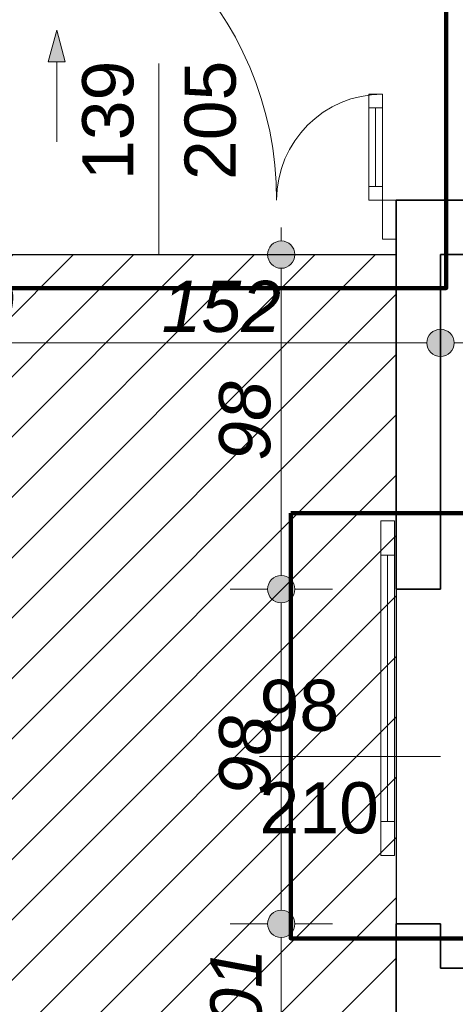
# Model space of a CAD drawing. Header units: millimetres. Extents: x -50073 to 84772, y -78870 to -35317.
# Tile 78 of 125: x 25092 to 26368, y -58877 to -55992. Entities that reach past the tile are written whole.
import ezdxf

# ---------------------------------------------------------------- set-up
doc = ezdxf.new("R2010")
doc.units = ezdxf.units.MM
doc.header["$MEASUREMENT"] = 0
for name, color, linetype, lineweight in [('Drzwi ArchiCAD_Nr_pióra__1', 7, 'Continuous', 0), ('Instalacje - Went_Klim_Nr_pióra__42', 150, 'Continuous', 13), ('Konstrukcja - Ściany zew_Nr_pióra__6', 7, 'Continuous', 35), ('Wymiarowanie - Ogólne_Nr_pióra__82', 114, 'Continuous', 13), ('Znaczniki drzwi ArchiCADa_Nr_pióra__1', 7, 'Continuous', 0), ('Znaczniki drzwi ArchiCADa_Nr_pióra__7', 7, 'Continuous', 70)]:
    doc.layers.add(name, color=color, linetype=linetype, lineweight=lineweight)
doc.layers.add('Wymiarowanie - Ogólne', color=7, linetype='Continuous')
doc.styles.add('GENERATED_STYLE_1', font='txt')
doc.styles.add('GENERATED_STYLE_3', font='txt')
doc.dimstyles.new('GENERATED_STYLE__1', dxfattribs={"dimtxt": 150, "dimasz": 152, "dimexe": 0.18, "dimexo": 0, "dimgap": 0.09, "dimtad": 1, "dimlfac": 0.1, "dimzin": 0, "dimdsep": 46, "dimtxsty": 'GENERATED_STYLE_3', "dimblk": 'ARROWHEAD_11', "dimblk1": 'ARROWHEAD_11', "dimblk2": 'ARROWHEAD_11', "dimcen": 0.09, "dimclrd": 114, "dimclre": 114, "dimclrt": 114, "dimazin": 0, "dimtfac": 1, "dimtdec": 4, "dimtmove": 0, "dimatfit": 3, "dimfxl": 1, "dimtolj": 1, "dimtzin": 0, "dimarcsym": 0})
doc.dimstyles.new('GENERATED_STYLE__2', dxfattribs={"dimtxt": 150, "dimasz": 152, "dimexe": 0.18, "dimexo": 0, "dimgap": 0.09, "dimtad": 1, "dimtih": 1, "dimtoh": 1, "dimlfac": 0.1, "dimzin": 0, "dimdsep": 46, "dimtxsty": 'GENERATED_STYLE_3', "dimblk": 'ARROWHEAD_11', "dimblk1": 'ARROWHEAD_11', "dimblk2": 'ARROWHEAD_11', "dimcen": 0.09, "dimclrd": 114, "dimclre": 114, "dimclrt": 114, "dimazin": 0, "dimtfac": 1, "dimtdec": 4, "dimtmove": 0, "dimatfit": 3, "dimfxl": 1, "dimtolj": 1, "dimtzin": 0, "dimarcsym": 0})

# ---------------------------------------------------------------- blocks, each defined once
blk = doc.blocks.new('*D151')
at = {"layer": 'Wymiarowanie - Ogólne_Nr_pióra__82', "linetype": 'Continuous'}
for points in [[(-2271.8, -37650.7), (-2274.8, -37635.4), (-2283.5, -37622.4), (-2296.5, -37613.7), (-2311.8, -37610.7), (-2327.1, -37613.7), (-2340.1, -37622.4), (-2348.7, -37635.4), (-2351.8, -37650.7), (-2348.7, -37666), (-2340.1, -37679), (-2327.1, -37687.6), (-2311.8, -37690.7), (-2296.5, -37687.6), (-2283.5, -37679), (-2274.8, -37666)], [(-2271.8, -57097.7), (-2274.8, -57082.4), (-2283.5, -57069.4), (-2296.5, -57060.7), (-2311.8, -57057.7), (-2327.1, -57060.7), (-2340.1, -57069.4), (-2348.7, -57082.4), (-2351.8, -57097.7), (-2348.7, -57113), (-2340.1, -57125.9), (-2327.1, -57134.6), (-2311.8, -57137.7), (-2296.5, -57134.6), (-2283.5, -57125.9), (-2274.8, -57113)]]:
    blk.add_hatch(color=256, dxfattribs=at).paths.add_polyline_path(points)
for p, q in [((-2311.8, -37610.7), (-2311.8, -37570.7)), ((-2351.8, -37650.7), (-2461.8, -37650.7)), ((-2161.8, -37650.7), (-2271.8, -37650.7)), ((-2311.8, -57057.7), (-2311.8, -37690.7)), ((-2351.8, -57097.7), (-2461.8, -57097.7)), ((-2161.8, -57097.7), (-2271.8, -57097.7)), ((-2311.8, -57177.7), (-2311.8, -57137.7))]:
    blk.add_line(p, q, dxfattribs=at)
for centre in [(-2311.8, -37650.7), (-2311.8, -57097.7)]:
    blk.add_circle(centre, 40, dxfattribs=at)
at = {"layer": 'Wymiarowanie - Ogólne_Nr_pióra__82', "insert": (-2341.8, -47716.3), "char_height": 150, "attachment_point": 7, "rotation": 90, "style": 'GENERATED_STYLE_3'}
blk.add_mtext('\\A1;{\\fArial|b0|i1|c238|p38;1\xa0944,7}', dxfattribs=at)
blk = doc.blocks.new('ARROWHEAD_11')
at = {"color": 0, "linetype": 'Continuous', "lineweight": 0}
blk.add_line((0, 0), (-1, 0), dxfattribs=at)
at = {"color": 0, "linetype": 'Continuous', "lineweight": 0, "const_width": 0.25, "flags": 128}
blk.add_lwpolyline([(-0.125, 0, 1), (0.125, 0, 1)], format="xyb", close=True, dxfattribs=at)
blk = doc.blocks.new('*D300')
at = {"layer": 'Wymiarowanie - Ogólne_Nr_pióra__82', "linetype": 'Continuous'}
for points in [[(24634.6, -59854.8), (24631.6, -59839.5), (24622.9, -59826.5), (24609.9, -59817.9), (24594.6, -59814.8), (24579.3, -59817.9), (24566.3, -59826.5), (24557.7, -59839.5), (24554.6, -59854.8), (24557.7, -59870.1), (24566.3, -59883.1), (24579.3, -59891.8), (24594.6, -59894.8), (24609.9, -59891.8), (24622.9, -59883.1), (24631.6, -59870.1)], [(26234.6, -59854.8), (26231.6, -59839.5), (26222.9, -59826.5), (26209.9, -59817.9), (26194.6, -59814.8), (26179.3, -59817.9), (26166.3, -59826.5), (26157.6, -59839.5), (26154.6, -59854.8), (26157.6, -59870.1), (26166.3, -59883.1), (26179.3, -59891.8), (26194.6, -59894.8), (26209.9, -59891.8), (26222.9, -59883.1), (26231.6, -59870.1)]]:
    blk.add_hatch(color=256, dxfattribs=at).paths.add_polyline_path(points)
for p, q in [((24594.6, -59814.8), (24594.6, -59704.8)), ((26194.6, -59814.8), (26194.6, -59704.8)), ((24634.6, -59854.8), (26154.6, -59854.8)), ((24594.6, -60004.8), (24594.6, -59894.8)), ((26194.6, -60004.8), (26194.6, -59894.8))]:
    blk.add_line(p, q, dxfattribs=at)
for centre in [(24594.6, -59854.8), (26194.6, -59854.8)]:
    blk.add_circle(centre, 40, dxfattribs=at)
at = {"layer": 'Wymiarowanie - Ogólne_Nr_pióra__82', "char_height": 150, "attachment_point": 7, "style": 'GENERATED_STYLE_3'}
for s, insert in [('\\A1;{\\fArial|b0|i1|c238|p38;160}', (25110, -59824.8)), ('\\A1;{\\fArial|b0|i1|c238|p38;13}', (25926.9, -59824.8))]:
    blk.add_mtext(s, dxfattribs=dict(at, insert=insert))
blk = doc.blocks.new('*D411')
at = {"layer": 'Wymiarowanie - Ogólne_Nr_pióra__82', "linetype": 'Continuous'}
for points in [[(27480.8, -56680.6), (27477.8, -56665.3), (27469.1, -56652.4), (27456.1, -56643.7), (27440.8, -56640.6), (27425.5, -56643.7), (27412.5, -56652.4), (27403.9, -56665.3), (27400.8, -56680.6), (27403.9, -56695.9), (27412.5, -56708.9), (27425.5, -56717.6), (27440.8, -56720.6), (27456.1, -56717.6), (27469.1, -56708.9), (27477.8, -56695.9)], [(27480.8, -58770.7), (27477.8, -58755.4), (27469.1, -58742.4), (27456.1, -58733.7), (27440.8, -58730.7), (27425.5, -58733.7), (27412.5, -58742.4), (27403.9, -58755.4), (27400.8, -58770.7), (27403.9, -58786), (27412.5, -58799), (27425.5, -58807.6), (27440.8, -58810.7), (27456.1, -58807.6), (27469.1, -58799), (27477.8, -58786)]]:
    blk.add_hatch(color=256, dxfattribs=at).paths.add_polyline_path(points)
for p, q in [((27400.8, -56680.6), (27290.8, -56680.6)), ((27590.8, -56680.6), (27480.8, -56680.6)), ((27440.8, -58730.7), (27440.8, -56720.6)), ((27400.8, -58770.7), (27290.8, -58770.7)), ((27590.8, -58770.7), (27480.8, -58770.7))]:
    blk.add_line(p, q, dxfattribs=at)
for centre in [(27440.8, -56680.6), (27440.8, -58770.7)]:
    blk.add_circle(centre, 40, dxfattribs=at)
at = {"layer": 'Wymiarowanie - Ogólne_Nr_pióra__82', "char_height": 150, "attachment_point": 7, "rotation": 90, "style": 'GENERATED_STYLE_3'}
for s, insert in [('\\A1;{\\fArial|b0|i1|c238|p38;16}', (27410.8, -56948.3)), ('\\A1;{\\fArial|b0|i1|c238|p38;209}', (27410.8, -58010.2))]:
    blk.add_mtext(s, dxfattribs=dict(at, insert=insert))
blk = doc.blocks.new('*D412')
at = {"layer": 'Wymiarowanie - Ogólne_Nr_pióra__82', "linetype": 'Continuous'}
for points in [[(27480.8, -56520.6), (27477.8, -56505.3), (27469.1, -56492.4), (27456.1, -56483.7), (27440.8, -56480.6), (27425.5, -56483.7), (27412.5, -56492.4), (27403.9, -56505.3), (27400.8, -56520.6), (27403.9, -56535.9), (27412.5, -56548.9), (27425.5, -56557.6), (27440.8, -56560.6), (27456.1, -56557.6), (27469.1, -56548.9), (27477.8, -56535.9)], [(27480.8, -56680.6), (27477.8, -56665.3), (27469.1, -56652.4), (27456.1, -56643.7), (27440.8, -56640.6), (27425.5, -56643.7), (27412.5, -56652.4), (27403.9, -56665.3), (27400.8, -56680.6), (27403.9, -56695.9), (27412.5, -56708.9), (27425.5, -56717.6), (27440.8, -56720.6), (27456.1, -56717.6), (27469.1, -56708.9), (27477.8, -56695.9)]]:
    blk.add_hatch(color=256, dxfattribs=at).paths.add_polyline_path(points)
for p, q in [((27400.8, -56520.6), (27290.8, -56520.6)), ((27590.8, -56520.6), (27480.8, -56520.6)), ((27440.8, -56640.6), (27440.8, -56560.6)), ((27400.8, -56680.6), (27290.8, -56680.6)), ((27590.8, -56680.6), (27480.8, -56680.6))]:
    blk.add_line(p, q, dxfattribs=at)
for centre in [(27440.8, -56520.6), (27440.8, -56680.6)]:
    blk.add_circle(centre, 40, dxfattribs=at)
blk = doc.blocks.new('*D447')
at = {"layer": 'Wymiarowanie - Ogólne_Nr_pióra__82', "linetype": 'Continuous'}
for points in [[(24844.6, -56939.2), (24841.6, -56923.9), (24832.9, -56910.9), (24819.9, -56902.2), (24804.6, -56899.2), (24789.3, -56902.2), (24776.3, -56910.9), (24767.6, -56923.9), (24764.6, -56939.2), (24767.6, -56954.5), (24776.3, -56967.5), (24789.3, -56976.1), (24804.6, -56979.2), (24819.9, -56976.1), (24832.9, -56967.5), (24841.6, -56954.5)], [(26364.6, -56939.2), (26361.6, -56923.9), (26352.9, -56910.9), (26339.9, -56902.2), (26324.6, -56899.2), (26309.3, -56902.2), (26296.3, -56910.9), (26287.6, -56923.9), (26284.6, -56939.2), (26287.6, -56954.5), (26296.3, -56967.5), (26309.3, -56976.1), (26324.6, -56979.2), (26339.9, -56976.1), (26352.9, -56967.5), (26361.6, -56954.5)]]:
    blk.add_hatch(color=256, dxfattribs=at).paths.add_polyline_path(points)
for p, q in [((24804.6, -56899.2), (24804.6, -56789.2)), ((26324.6, -56899.2), (26324.6, -56789.2)), ((24844.6, -56939.2), (26284.6, -56939.2)), ((24804.6, -57089.2), (24804.6, -56979.2)), ((26324.6, -57089.2), (26324.6, -56979.2))]:
    blk.add_line(p, q, dxfattribs=at)
for centre in [(24804.6, -56939.2), (26324.6, -56939.2)]:
    blk.add_circle(centre, 40, dxfattribs=at)
at = {"layer": 'Wymiarowanie - Ogólne_Nr_pióra__82', "char_height": 150, "attachment_point": 7, "style": 'GENERATED_STYLE_3'}
for s, insert in [('\\A1;{\\fArial|b0|i1|c238|p38;19}', (24844.6, -56909.2)), ('\\A1;{\\fArial|b0|i1|c238|p38;152}', (25507.7, -56909.2))]:
    blk.add_mtext(s, dxfattribs=dict(at, insert=insert))
blk = doc.blocks.new('*D448')
at = {"layer": 'Wymiarowanie - Ogólne_Nr_pióra__82', "linetype": 'Continuous'}
for points in [[(26364.6, -56939.2), (26361.6, -56923.9), (26352.9, -56910.9), (26339.9, -56902.2), (26324.6, -56899.2), (26309.3, -56902.2), (26296.3, -56910.9), (26287.6, -56923.9), (26284.6, -56939.2), (26287.6, -56954.5), (26296.3, -56967.5), (26309.3, -56976.1), (26324.6, -56979.2), (26339.9, -56976.1), (26352.9, -56967.5), (26361.6, -56954.5)], [(27944.6, -56939.2), (27941.6, -56923.9), (27932.9, -56910.9), (27919.9, -56902.2), (27904.6, -56899.2), (27889.3, -56902.2), (27876.3, -56910.9), (27867.6, -56923.9), (27864.6, -56939.2), (27867.6, -56954.5), (27876.3, -56967.5), (27889.3, -56976.1), (27904.6, -56979.2), (27919.9, -56976.1), (27932.9, -56967.5), (27941.6, -56954.5)]]:
    blk.add_hatch(color=256, dxfattribs=at).paths.add_polyline_path(points)
for p, q in [((26324.6, -56899.2), (26324.6, -56789.2)), ((27904.6, -56899.2), (27904.6, -56789.2)), ((26364.6, -56939.2), (27864.6, -56939.2)), ((27944.6, -56939.2), (27984.6, -56939.2)), ((26324.6, -57089.2), (26324.6, -56979.2)), ((27904.6, -57089.2), (27904.6, -56979.2))]:
    blk.add_line(p, q, dxfattribs=at)
for centre in [(26324.6, -56939.2), (27904.6, -56939.2)]:
    blk.add_circle(centre, 40, dxfattribs=at)
at = {"layer": 'Wymiarowanie - Ogólne_Nr_pióra__82', "insert": (26943.9, -56909.2), "char_height": 150, "attachment_point": 7, "style": 'GENERATED_STYLE_3'}
blk.add_mtext('\\A1;{\\fArial|b0|i1|c238|p38;158}', dxfattribs=at)
blk = doc.blocks.new('*D455')
at = {"layer": 'Wymiarowanie - Ogólne_Nr_pióra__82', "linetype": 'Continuous'}
for points in [[(25898.2, -58640.6), (25895.2, -58625.3), (25886.5, -58612.4), (25873.6, -58603.7), (25858.2, -58600.6), (25842.9, -58603.7), (25830, -58612.4), (25821.3, -58625.3), (25818.2, -58640.6), (25821.3, -58655.9), (25830, -58668.9), (25842.9, -58677.6), (25858.2, -58680.6), (25873.6, -58677.6), (25886.5, -58668.9), (25895.2, -58655.9)], [(25898.2, -59320.7), (25895.2, -59305.4), (25886.5, -59292.4), (25873.6, -59283.8), (25858.2, -59280.7), (25842.9, -59283.8), (25830, -59292.4), (25821.3, -59305.4), (25818.2, -59320.7), (25821.3, -59336), (25830, -59349), (25842.9, -59357.7), (25858.2, -59360.7), (25873.6, -59357.7), (25886.5, -59349), (25895.2, -59336)]]:
    blk.add_hatch(color=256, dxfattribs=at).paths.add_polyline_path(points)
for p, q in [((25818.2, -58640.6), (25708.2, -58640.6)), ((26008.2, -58640.6), (25898.2, -58640.6)), ((25858.2, -59280.7), (25858.2, -58680.6)), ((25818.2, -59320.7), (25708.2, -59320.7)), ((26008.2, -59320.7), (25898.2, -59320.7))]:
    blk.add_line(p, q, dxfattribs=at)
for centre in [(25858.2, -58640.6), (25858.2, -59320.7)]:
    blk.add_circle(centre, 40, dxfattribs=at)
at = {"layer": 'Wymiarowanie - Ogólne_Nr_pióra__82', "insert": (25828.2, -59237.1), "char_height": 150, "attachment_point": 7, "rotation": 90, "style": 'GENERATED_STYLE_3'}
blk.add_mtext('\\A1;{\\fArial|b0|i1|c238|p38;68,01}', dxfattribs=at)
blk = doc.blocks.new('*D456')
at = {"layer": 'Wymiarowanie - Ogólne_Nr_pióra__82', "linetype": 'Continuous'}
for points in [[(25898.2, -57660.6), (25895.2, -57645.3), (25886.5, -57632.4), (25873.6, -57623.7), (25858.2, -57620.6), (25842.9, -57623.7), (25830, -57632.4), (25821.3, -57645.3), (25818.2, -57660.6), (25821.3, -57675.9), (25830, -57688.9), (25842.9, -57697.6), (25858.2, -57700.6), (25873.6, -57697.6), (25886.5, -57688.9), (25895.2, -57675.9)], [(25898.2, -58640.6), (25895.2, -58625.3), (25886.5, -58612.4), (25873.6, -58603.7), (25858.2, -58600.6), (25842.9, -58603.7), (25830, -58612.4), (25821.3, -58625.3), (25818.2, -58640.6), (25821.3, -58655.9), (25830, -58668.9), (25842.9, -58677.6), (25858.2, -58680.6), (25873.6, -58677.6), (25886.5, -58668.9), (25895.2, -58655.9)]]:
    blk.add_hatch(color=256, dxfattribs=at).paths.add_polyline_path(points)
for p, q in [((25818.2, -57660.6), (25708.2, -57660.6)), ((26008.2, -57660.6), (25898.2, -57660.6)), ((25858.2, -58600.6), (25858.2, -57700.6)), ((25818.2, -58640.6), (25708.2, -58640.6)), ((26008.2, -58640.6), (25898.2, -58640.6))]:
    blk.add_line(p, q, dxfattribs=at)
for centre in [(25858.2, -57660.6), (25858.2, -58640.6)]:
    blk.add_circle(centre, 40, dxfattribs=at)
at = {"layer": 'Wymiarowanie - Ogólne_Nr_pióra__82', "insert": (25828.2, -58264.5), "char_height": 150, "attachment_point": 7, "rotation": 90, "style": 'GENERATED_STYLE_3'}
blk.add_mtext('\\A1;{\\fArial|b0|i1|c238|p38;98}', dxfattribs=at)
blk = doc.blocks.new('*D457')
at = {"layer": 'Wymiarowanie - Ogólne_Nr_pióra__82', "linetype": 'Continuous'}
for points in [[(25898.2, -56680.6), (25895.2, -56665.3), (25886.5, -56652.4), (25873.6, -56643.7), (25858.2, -56640.6), (25842.9, -56643.7), (25830, -56652.4), (25821.3, -56665.3), (25818.2, -56680.6), (25821.3, -56695.9), (25830, -56708.9), (25842.9, -56717.6), (25858.2, -56720.6), (25873.6, -56717.6), (25886.5, -56708.9), (25895.2, -56695.9)], [(25898.2, -57660.6), (25895.2, -57645.3), (25886.5, -57632.4), (25873.6, -57623.7), (25858.2, -57620.6), (25842.9, -57623.7), (25830, -57632.4), (25821.3, -57645.3), (25818.2, -57660.6), (25821.3, -57675.9), (25830, -57688.9), (25842.9, -57697.6), (25858.2, -57700.6), (25873.6, -57697.6), (25886.5, -57688.9), (25895.2, -57675.9)]]:
    blk.add_hatch(color=256, dxfattribs=at).paths.add_polyline_path(points)
for p, q in [((25858.2, -56640.6), (25858.2, -56600.6)), ((25818.2, -56680.6), (25708.2, -56680.6)), ((26008.2, -56680.6), (25898.2, -56680.6)), ((25858.2, -57620.6), (25858.2, -56720.6)), ((25818.2, -57660.6), (25708.2, -57660.6)), ((26008.2, -57660.6), (25898.2, -57660.6))]:
    blk.add_line(p, q, dxfattribs=at)
for centre in [(25858.2, -56680.6), (25858.2, -57660.6)]:
    blk.add_circle(centre, 40, dxfattribs=at)
at = {"layer": 'Wymiarowanie - Ogólne_Nr_pióra__82', "insert": (25828.2, -57284.5), "char_height": 150, "attachment_point": 7, "rotation": 90, "style": 'GENERATED_STYLE_3'}
blk.add_mtext('\\A1;{\\fArial|b0|i1|c238|p38;98}', dxfattribs=at)

msp = doc.modelspace()

# ---------------------------------------------------------------- hatches: boundary and pattern name
h = msp.add_hatch()
h.set_pattern_fill('ANSI31', color=6, scale=1000)
h.set_pattern_definition([(45, (-50072.86, -74020.64), (-88.38835, 88.38835), [])])
h.paths.add_polyline_path([(2644.596, -62100.641), (7974.596, -62100.641), (7974.596, -64220.641), (9744.596, -64270.641), (21114.596, -64270.641), (21114.596, -74020.641), (27274.596, -74020.641), (27274.596, -71940.641), (25294.596, -71940.641), (24264.596, -71000.641), (24264.596, -63210.678), (23794.596, -63210.678), (23794.596, -61870.678), (26194.596, -61870.678), (26194.596, -56680.641), (24594.623, -56680.641), (24594.623, -58720.641), (22604.596, -58720.641), (22604.596, -56680.641), (19225.623, -56680.641), (19225.623, -58710.678), (17495.623, -58710.678), (11774.623, -58710.678), (11774.623, -56680.641), (8425.623, -56655.641), (8425.623, -58710.678), (4584.623, -58710.678), (4584.623, -56660.641), (2644.596, -56660.641)])
h.paths.add_polyline_path([(15447.036, -61501.268), (13419.007, -61501.268), (13419.007, -61271.05), (15447.036, -61271.05)], flags=24)
h = msp.add_hatch()
h.set_pattern_fill('ANSI31', color=5, scale=250)
h.set_pattern_definition([(45, (5604.596, -69870.678), (-22.097087, 22.097087), [])])
h.paths.add_polyline_path([(25564.596, -62180.678, -0.41421356), (25664.596, -62080.678), (26264.596, -62080.678, -0.41421356), (26364.596, -62180.678), (26364.596, -62780.678, -0.41421356), (26264.596, -62880.678), (25664.596, -62880.678, -0.41421356), (25564.596, -62780.678)])
h.paths.add_polyline_path([(26214.596, -62205.678, 1), (26264.596, -62205.678, 1)], flags=16)
h.paths.add_polyline_path([(27054.596, -56830.641, -0.41421356), (27154.596, -56730.641), (27754.596, -56730.641, -0.41421356), (27854.596, -56830.641), (27854.596, -57430.641, -0.41421356), (27754.596, -57530.641), (27154.596, -57530.641, -0.41421356), (27054.596, -57430.641)])
h.paths.add_polyline_path([(27704.596, -56855.641, 1), (27754.596, -56855.641, 1)], flags=16)
h.paths.add_polyline_path([(23594.623, -57810.641, -0.41421356), (23694.623, -57710.641), (24294.623, -57710.641, -0.41421356), (24394.623, -57810.641), (24394.623, -58410.641, -0.41421356), (24294.623, -58510.641), (23694.623, -58510.641, -0.41421356), (23594.623, -58410.641)])
h.paths.add_polyline_path([(24244.623, -58385.641, 1), (24294.623, -58385.641, 1)], flags=16)
h.paths.add_polyline_path([(17350.623, -58410.678), (17350.623, -57810.678, -0.41421356), (17450.623, -57710.678), (18050.623, -57710.678, -0.41421356), (18150.623, -57810.678), (18150.623, -58410.678, -0.41421356), (18050.623, -58510.678), (17610.673, -58510.678), (17610.673, -58302.351, 2.41421356), (17585.673, -58277.351, 0.41421356), (17610.673, -58302.351), (17610.673, -58510.678), (17450.623, -58510.678, -0.41421356)])
h.paths.add_polyline_path([(17450.623, -58385.678, 1), (17500.623, -58385.678, 1)], flags=16)
h.paths.add_polyline_path([(13845.623, -57820.678), (13845.623, -58420.678, 0.40815319), (13943.549, -58520.656), (13943.549, -58395.678), (13943.549, -58257.419, -2.41421356), (13968.549, -58232.419, -0.41421356), (13943.549, -58257.419), (13943.549, -58395.678), (13943.549, -58520.656, 0.00518396), (13945.623, -58520.678), (14545.623, -58520.678, 0.41421356), (14645.623, -58420.678), (14645.623, -57820.678, 0.41421356), (14545.623, -57720.678), (13945.623, -57720.678, 0.41421356)])
h.paths.add_polyline_path([(13945.623, -58395.678, 1), (13995.623, -58395.678, 1)], flags=16)
h.paths.add_polyline_path([(12785.623, -58400.678), (12785.623, -57800.678, -0.41421356), (12885.623, -57700.678), (13485.623, -57700.678, -0.41421356), (13585.623, -57800.678), (13585.623, -58400.678, -0.41421356), (13485.623, -58500.678), (13251.864, -58500.678), (13251.864, -58279.885, 2.41421356), (13226.864, -58254.885, 0.41421356), (13251.864, -58279.885), (13251.864, -58500.678), (12885.623, -58500.678, -0.41421356)])
h.paths.add_polyline_path([(13435.623, -58375.678, 1), (13485.623, -58375.678, 1)], flags=16)
h.paths.add_polyline_path([(6669.596, -58410.678), (6669.596, -57810.678, -0.41421356), (6769.596, -57710.678), (7369.596, -57710.678, -0.41421356), (7469.596, -57810.678), (7469.596, -58410.678, -0.41421356), (7369.596, -58510.678), (6769.596, -58510.678, -0.08881129), (6734.902, -58504.466), (6734.902, -58234.953, 2.41421356), (6709.902, -58209.953, 0.41421356), (6734.902, -58234.953), (6734.902, -58504.466, -0.31385648)])
h.paths.add_polyline_path([(6769.596, -58385.678, 1), (6819.596, -58385.678, 1)], flags=16)
h.paths.add_polyline_path([(24464.596, -69770.678), (24464.596, -69170.678, -0.41421356), (24564.596, -69070.678), (25164.596, -69070.678, -0.41421356), (25264.596, -69170.678), (25264.596, -69770.678, -0.41421356), (25164.596, -69870.678), (24564.596, -69870.678, -0.24955295), (24481.645, -69826.527), (24641.759, -69826.527, 2.41421356), (24666.759, -69801.527, 0.41421356), (24641.759, -69826.527), (24481.645, -69826.527, -0.14923451)])
h.paths.add_polyline_path([(24564.596, -69195.678, 1), (24614.596, -69195.678, 1)], flags=16)
h.paths.add_polyline_path([(5604.596, -57820.678), (5604.596, -58420.678, 0.41421356), (5704.596, -58520.678), (6031.963, -58520.678), (6031.963, -58302.351, -2.41421356), (6056.963, -58277.351, -0.41421356), (6031.963, -58302.351), (6031.963, -58520.678), (6304.596, -58520.678, 0.41421356), (6404.596, -58420.678), (6404.596, -57820.678, 0.41421356), (6304.596, -57720.678), (5704.596, -57720.678, 0.41421356)])
h.paths.add_polyline_path([(6254.596, -58395.678, 1), (6304.596, -58395.678, 1)], flags=16)
h.paths.add_polyline_path([(23871.254, -57979.071), (23871.254, -58256.97), (23643.082, -58256.97), (23643.082, -57979.071)], flags=24)
h.paths.add_polyline_path([(7095.024, -57966.098), (7095.024, -58262.005), (6866.852, -58262.005), (6866.852, -57966.098)], flags=24)
h.paths.add_polyline_path([(25506.814, -69309.87), (25092.524, -69309.87), (25092.524, -69081.699), (25506.814, -69081.699)], flags=9)
h.paths.add_polyline_path([(25638.09, -62879.269), (25242.524, -62879.269), (25242.524, -62651.097), (25638.09, -62651.097)], flags=9)
h.paths.add_polyline_path([(25022.483, -69783.476), (25022.483, -70179.043), (24794.311, -70179.043), (24794.311, -69783.476)], flags=9)
h.paths.add_polyline_path([(27301.714, -56946.363), (26906.353, -56946.363), (26906.353, -56718.089), (27301.714, -56718.089)], flags=9)
h.paths.add_polyline_path([(13266.179, -57954.077), (13266.179, -58249.984), (13038.007, -58249.984), (13038.007, -57954.077)], flags=9)
h.paths.add_polyline_path([(25865.437, -61877.575), (25865.437, -62175.836), (25637.265, -62175.836), (25637.265, -61877.575)], flags=9)
h.paths.add_polyline_path([(14702.816, -57987.839), (14702.816, -58282.007), (14474.541, -58282.007), (14474.541, -57987.839)], flags=9)
h.paths.add_polyline_path([(26389.895, -62879.269), (26109.438, -62879.269), (26109.438, -62651.097), (26389.895, -62651.097)], flags=9)
h.paths.add_polyline_path([(27448.011, -56706.263), (27448.011, -56985.799), (27219.839, -56985.799), (27219.839, -56706.263)], flags=9)
h.paths.add_polyline_path([(5614.922, -58005.357), (5614.922, -58283.257), (5386.75, -58283.257), (5386.75, -58005.357)], flags=9)
at = {"layer": 'Instalacje - Went_Klim_Nr_pióra__42', "linetype": 'Continuous'}
msp.add_hatch(color=256, dxfattribs=at).paths.add_polyline_path([(25200.365, -56022.806), (25175.365, -56116.108), (25225.365, -56116.108)])

# ---------------------------------------------------------------- linework, layer by layer
at = {"color": 10, "lineweight": 106}
for points in [[(24542.293, -56778.449), (26341.225, -56778.449), (26341.225, -55490.07), (24542.293, -55490.07)], [(25886.062, -57437.761), (26525.817, -57437.761), (26525.817, -58683.482), (25886.062, -58683.482)]]:
    msp.add_lwpolyline(points, close=True, dxfattribs=at)
at = {"color": 6}
msp.add_lwpolyline([(19225.623, -56680.641), (22604.596, -56680.641), (22604.596, -58720.641), (24594.623, -58720.641), (24594.623, -56680.641), (26194.596, -56680.641), (26194.596, -61870.678), (23794.596, -61870.678), (23794.596, -63210.678), (24264.596, -63210.678), (24264.596, -71000.641), (25294.596, -71940.641), (27274.596, -71940.641), (27274.596, -74020.641), (21114.596, -74020.641)], dxfattribs=at)
msp.add_lwpolyline([(19225.623, -56680.641), (22604.596, -56680.641), (22604.596, -58720.641), (24594.623, -58720.641), (24594.623, -56680.641), (26194.596, -56680.641), (26194.596, -61870.678), (23794.596, -61870.678), (23794.596, -63210.678), (24264.596, -63210.678), (24264.596, -71000.641), (25294.596, -71940.641), (27274.596, -71940.641), (27274.596, -74020.641), (21114.596, -74020.641)], dxfattribs=at)
at = {"layer": 'Drzwi ArchiCAD_Nr_pióra__1', "linetype": 'Continuous'}
for p, q in [((26114.596, -56250.641), (26114.596, -56210.641)), ((26114.596, -56210.641), (26154.596, -56210.641)), ((26154.596, -56210.641), (26154.596, -56250.641)), ((26114.596, -56250.641), (26134.596, -56250.641)), ((26114.596, -56480.641), (26114.596, -56250.641)), ((26154.596, -56250.641), (26114.596, -56250.641)), ((26134.596, -56250.641), (26154.596, -56250.641)), ((26134.596, -56480.641), (26134.596, -56250.641)), ((26134.596, -56250.641), (26134.596, -56480.641)), ((26134.596, -56250.641), (26134.596, -56480.641)), ((26154.596, -56250.641), (26154.596, -56480.641)), ((26134.596, -56480.641), (26114.596, -56480.641)), ((26114.596, -56520.641), (26114.596, -56480.641)), ((26114.596, -56480.641), (26154.596, -56480.641)), ((26154.596, -56480.641), (26134.596, -56480.641)), ((26154.596, -56480.641), (26154.596, -56520.641)), ((26154.596, -56520.641), (26114.596, -56520.641)), ((26154.596, -56635.641), (26154.596, -56520.641)), ((26154.596, -56520.641), (26194.596, -56520.641)), ((26194.596, -56520.641), (26194.596, -56635.641)), ((26194.596, -56520.641), (26194.596, -56635.641)), ((26194.596, -56635.641), (26154.596, -56635.641)), ((26149.596, -57560.641), (26149.596, -57460.641)), ((26149.596, -57460.641), (26189.596, -57460.641)), ((26189.596, -57460.641), (26189.596, -57560.641)), ((26149.596, -57560.641), (26169.596, -57560.641)), ((26149.596, -58340.641), (26149.596, -57560.641)), ((26189.596, -57560.641), (26149.596, -57560.641)), ((26169.596, -57560.641), (26169.596, -58340.641)), ((26169.596, -57560.641), (26189.596, -57560.641)), ((26169.596, -58340.641), (26169.596, -57560.641)), ((26169.596, -58340.641), (26169.596, -57560.641)), ((26189.596, -57560.641), (26189.596, -58340.641)), ((26169.596, -58340.641), (26149.596, -58340.641)), ((26149.596, -58440.641), (26149.596, -58340.641)), ((26149.596, -58340.641), (26189.596, -58340.641)), ((26189.596, -58340.641), (26169.596, -58340.641)), ((26189.596, -58340.641), (26189.596, -58440.641)), ((26189.596, -58440.641), (26149.596, -58440.641))]:
    msp.add_line(p, q, dxfattribs=at)
for centre, radius, start, end in [((24844.596, -56520.641), 1000, 0, 90), ((26154.596, -56520.641), 310, 90, 180)]:
    msp.add_arc(centre, radius, start, end, dxfattribs=at)
at = {"layer": 'Instalacje - Went_Klim_Nr_pióra__42', "linetype": 'Continuous'}
for p, q in [((25200.365, -56022.806), (25175.365, -56116.108)), ((25200.365, -56022.806), (25225.365, -56116.108)), ((25225.365, -56116.108), (25175.365, -56116.108)), ((25200.365, -56350.498), (25200.365, -56116.108))]:
    msp.add_line(p, q, dxfattribs=at)
at = {"layer": 'Konstrukcja - Ściany zew_Nr_pióra__6', "linetype": 'Continuous'}
for p, q in [((26194.596, -56520.641), (26194.596, -56635.641)), ((26194.596, -56635.641), (26194.596, -56680.641)), ((26194.596, -57660.641), (26324.596, -57660.641)), ((26194.596, -58640.641), (26324.596, -58640.641))]:
    msp.add_line(p, q, dxfattribs=at)
at = {"layer": 'Konstrukcja - Ściany zew_Nr_pióra__6', "linetype": 'Continuous', "flags": 128}
for points in [[(27634.596, -56520.641), (26194.596, -56520.641)], [(26194.596, -56680.641), (26194.596, -57660.641)], [(26324.596, -56680.641), (27634.596, -56680.641)], [(26324.596, -57660.641), (26324.596, -56680.641)], [(26194.596, -58640.641), (26194.596, -59320.724)], [(26324.596, -58770.678), (26324.596, -58640.641)], [(27904.596, -58770.678), (26324.596, -58770.678)]]:
    msp.add_lwpolyline(points, dxfattribs=at)
at = {"layer": 'Znaczniki drzwi ArchiCADa_Nr_pióra__1', "linetype": 'Continuous'}
for p, q in [((25499.596, -56120.641), (25499.596, -56680.641)), ((25794.596, -58150.641), (26324.596, -58150.641))]:
    msp.add_line(p, q, dxfattribs=at)

# ---------------------------------------------------------------- texts
at = {"layer": 'Znaczniki drzwi ArchiCADa_Nr_pióra__7', "char_height": 150, "attachment_point": 7, "rotation": 90, "style": 'GENERATED_STYLE_1'}
for s, insert in [('\\A1;{\\fArial|b0|i0|c238|p38;139}', (25427.168, -56462.127)), ('\\A1;{\\fArial|b0|i0|c238|p38;205}', (25727.065, -56462.127))]:
    msp.add_mtext(s, dxfattribs=dict(at, insert=insert))
at = {"layer": 'Znaczniki drzwi ArchiCADa_Nr_pióra__7', "char_height": 150, "attachment_point": 7, "style": 'GENERATED_STYLE_1'}
for s, insert in [('\\A1;{\\fArial|b0|i0|c238|p38;98}', (25794.596, -58078.11)), ('\\A1;{\\fArial|b0|i0|c238|p38;210}', (25794.596, -58378.11))]:
    msp.add_mtext(s, dxfattribs=dict(at, insert=insert))

# ---------------------------------------------------------------- dimensions: what is measured, and where the dimension line sits
at = {"layer": 'Wymiarowanie - Ogólne', "color": 114, "linetype": 'Continuous', "lineweight": 13}
for base, p1, p2, picture, middle in [((-2311.788, -37650.678), (-290.972, -57097.659), (27794.596, -37650.678), '*D151', (-2416.788, -47374.168)), ((27440.818, -56520.641), (26324.596, -56680.641), (27634.596, -56520.641), '*D412', (27335.818, -56834.47)), ((25858.244, -56680.641), (26194.596, -57660.641), (26194.596, -56680.641), '*D457', (25753.244, -57170.641)), ((27440.818, -56680.641), (26627.527, -58770.678), (26324.596, -56680.641), '*D411', (27335.818, -57839.489)), ((25858.244, -57660.641), (26194.596, -58640.641), (26194.596, -57660.641), '*D456', (25753.244, -58150.641)), ((25858.244, -58640.641), (26194.596, -59320.724), (26194.596, -58640.641), '*D455', (25753.244, -58980.683))]:
    dim = msp.add_linear_dim(base=base, p1=p1, p2=p2, angle=90, dimstyle='GENERATED_STYLE__1', dxfattribs=at)
    dim.commit()
    dim.dimension.update_dxf_attribs({"geometry": picture, "text_midpoint": middle, "dimtype": 160, "text_rotation": 90})
for base, p1, p2, picture, middle in [((26324.596, -56939.17), (24804.596, -56680.641), (26324.596, -57660.641), '*D447', (25678.425, -56834.17)), ((27904.596, -56939.17), (26324.596, -57660.641), (27904.596, -57864.822), '*D448', (27114.596, -56834.17)), ((26194.596, -59854.834), (24594.623, -58720.641), (26194.596, -59320.724), '*D300', (25280.781, -59749.834))]:
    dim = msp.add_linear_dim(base=base, p1=p1, p2=p2, dimstyle='GENERATED_STYLE__2', dxfattribs=at)
    dim.commit()
    dim.dimension.update_dxf_attribs({"geometry": picture, "text_midpoint": middle, "dimtype": 160})

doc.saveas('drawing.dxf')
